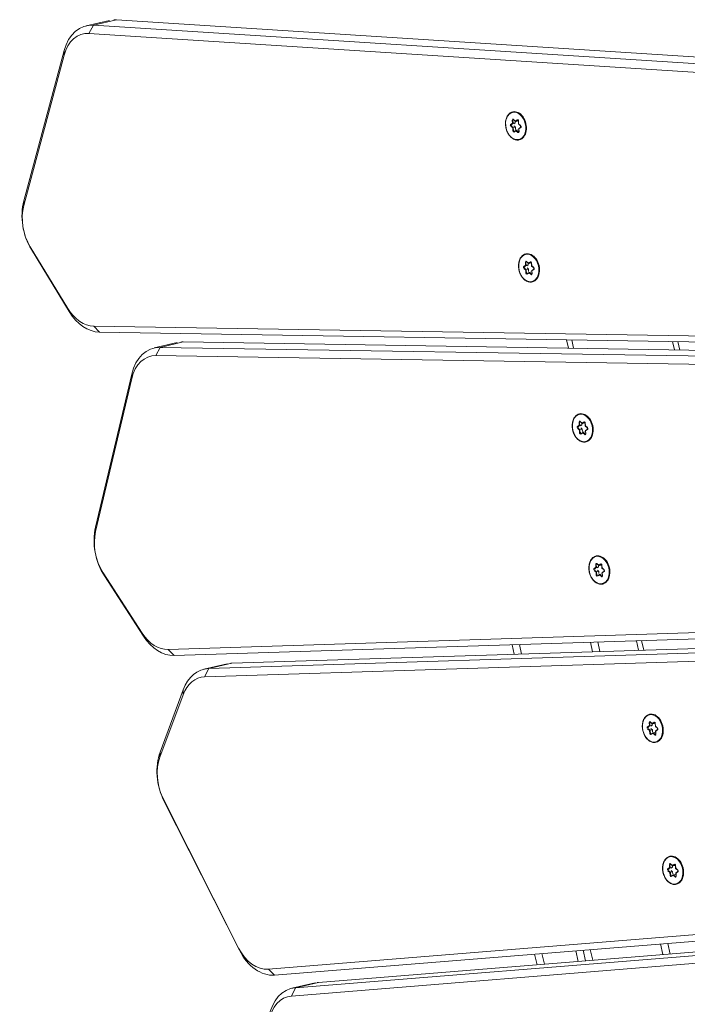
# Model space of a CAD drawing. Extents: x 5477758 to 5478338, y 5918274 to 5918502.
# Tile 86 of 121: x 5477950.969 to 5477951.247, y 5918462.784 to 5918463.194. Entities that reach past the tile are written whole.
import ezdxf

# ---------------------------------------------------------------- set-up
doc = ezdxf.new("R2010")
doc.units = 0
doc.layers.get('0').update_dxf_attribs({"color": 8, "linetype": 'CONTINUOUS', "lineweight": 13})
doc.layers.add('0_PROJEKTOWANE ZABAWKI', color=8, linetype='CONTINUOUS', lineweight=0)

# ---------------------------------------------------------------- blocks, each defined once
blk = doc.blocks.new('zw$CEC1')
for p, q in [((1068.209, -734.321), (1081.129, -669.314)), ((1081.129, -670.304), (1068.209, -735.311)), ((1068.506, -735.552), (1081.426, -670.545)), ((1081.981, -733.811), (1091.28, -671.254)), ((1041.003, -732.935), (1059.498, -671.408)), ((1054.708, -733.265), (1070.155, -671.318)), ((1067.349, -736.59), (1080.269, -671.583)), ((1069.347, -672.098), (1053.226, -736.747)), ((1053.521, -736.571), (1069.642, -671.923)), ((1079.972, -671.766), (1067.051, -736.772)), ((1059.498, -672.398), (1041.003, -733.925)), ((1070.155, -672.308), (1054.708, -734.255)), ((1091.28, -672.244), (1081.981, -734.801)), ((1082.28, -735.036), (1091.578, -672.478)), ((1041.297, -734.182), (1059.792, -672.654)), ((1055.003, -734.503), (1070.451, -672.557)), ((1090.27, -673.162), (1080.972, -735.719)), ((1081.27, -735.529), (1090.568, -672.972)), ((1059.297, -713.41), (1059.659, -713.41)), ((1059.712, -713.198), (1059.349, -713.198)), ((1048.836, -717.619), (1048.871, -717.705)), ((1048.85, -717.605), (1048.85, -717.602)), ((1048.888, -717.698), (1048.85, -717.605)), ((1048.887, -717.583), (1049.017, -717.606)), ((1048.888, -717.698), (1048.888, -717.605)), ((1049.013, -717.601), (1048.89, -717.579)), ((1049.101, -717.536), (1049.013, -717.601)), ((1049.017, -717.606), (1049.11, -717.538)), ((1049.163, -717.545), (1049.2, -717.637)), ((1049.212, -717.636), (1049.177, -717.55)), ((1049.203, -717.639), (1049.333, -717.662)), ((1049.335, -717.658), (1049.212, -717.636)), ((1049.272, -717.651), (1049.252, -717.666)), ((1049.252, -717.762), (1049.252, -717.666)), ((1058.643, -717.486), (1058.28, -717.486)), ((1061.991, -717.676), (1061.903, -717.741)), ((1061.907, -717.746), (1062, -717.678)), ((1062.053, -717.685), (1062.09, -717.777)), ((1071.555, -717.486), (1071.146, -717.486)), ((1074.847, -717.664), (1074.759, -717.728)), ((1074.763, -717.734), (1074.856, -717.665)), ((1074.909, -717.672), (1074.946, -717.764)), ((1074.958, -717.764), (1074.923, -717.677)), ((1048.871, -717.705), (1048.783, -717.77)), ((1048.791, -717.771), (1048.885, -717.703)), ((1048.804, -717.823), (1048.927, -717.844)), ((1048.808, -717.802), (1048.808, -717.798)), ((1048.939, -717.825), (1048.808, -717.802)), ((1048.939, -717.73), (1048.866, -717.717)), ((1048.927, -717.844), (1048.962, -717.931)), ((1048.939, -717.825), (1048.939, -717.73)), ((1048.966, -717.795), (1048.939, -717.73)), ((1048.977, -717.917), (1048.939, -717.825)), ((1048.977, -717.914), (1048.977, -717.917)), ((1049.121, -717.857), (1049.027, -717.926)), ((1049.027, -717.926), (1049.027, -717.923)), ((1049.038, -717.944), (1049.126, -717.88)), ((1049.121, -717.762), (1049.055, -717.811)), ((1049.215, -717.778), (1049.121, -717.762)), ((1049.121, -717.857), (1049.121, -717.762)), ((1049.253, -717.88), (1049.121, -717.857)), ((1049.126, -717.88), (1049.249, -717.901)), ((1049.346, -717.693), (1049.252, -717.762)), ((1049.252, -717.765), (1049.29, -717.857)), ((1049.253, -717.877), (1049.253, -717.88)), ((1049.269, -717.775), (1049.357, -717.711)), ((1049.304, -717.862), (1049.269, -717.775)), ((1049.346, -717.689), (1049.346, -717.693)), ((1058.227, -717.698), (1058.59, -717.698)), ((1061.76, -717.845), (1061.672, -717.91)), ((1061.681, -717.911), (1061.774, -717.843)), ((1061.694, -717.963), (1061.817, -717.985)), ((1061.697, -717.942), (1061.697, -717.938)), ((1061.829, -717.965), (1061.697, -717.942)), ((1061.725, -717.759), (1061.76, -717.845)), ((1061.74, -717.745), (1061.74, -717.742)), ((1061.777, -717.838), (1061.74, -717.745)), ((1061.829, -717.87), (1061.756, -717.857)), ((1061.777, -717.723), (1061.906, -717.746)), ((1061.777, -717.838), (1061.777, -717.745)), ((1061.903, -717.741), (1061.78, -717.719)), ((1061.817, -717.985), (1061.852, -718.071)), ((1061.829, -717.965), (1061.829, -717.87)), ((1061.856, -717.935), (1061.829, -717.87)), ((1061.866, -718.057), (1061.829, -717.965)), ((1061.866, -718.054), (1061.866, -718.057)), ((1062.011, -717.997), (1061.917, -718.066)), ((1061.917, -718.066), (1061.917, -718.063)), ((1061.928, -718.084), (1062.016, -718.02)), ((1062.011, -717.902), (1061.944, -717.951)), ((1062.104, -717.918), (1062.011, -717.902)), ((1062.011, -717.997), (1062.011, -717.902)), ((1062.143, -718.02), (1062.011, -717.997)), ((1062.016, -718.02), (1062.139, -718.041)), ((1062.102, -717.776), (1062.067, -717.69)), ((1062.093, -717.779), (1062.222, -717.802)), ((1062.225, -717.798), (1062.102, -717.776)), ((1062.162, -717.791), (1062.141, -717.806)), ((1062.141, -717.902), (1062.141, -717.806)), ((1062.236, -717.833), (1062.141, -717.902)), ((1062.142, -717.905), (1062.179, -717.997)), ((1062.143, -718.017), (1062.143, -718.02)), ((1062.158, -717.915), (1062.246, -717.851)), ((1062.193, -718.002), (1062.158, -717.915)), ((1062.236, -717.829), (1062.236, -717.833)), ((1071.103, -717.698), (1071.513, -717.698)), ((1074.616, -717.833), (1074.528, -717.897)), ((1074.537, -717.899), (1074.63, -717.831)), ((1074.55, -717.95), (1074.673, -717.972)), ((1074.553, -717.929), (1074.553, -717.926)), ((1074.685, -717.953), (1074.553, -717.929)), ((1074.581, -717.746), (1074.616, -717.833)), ((1074.596, -717.733), (1074.596, -717.729)), ((1074.633, -717.825), (1074.596, -717.733)), ((1074.685, -717.857), (1074.611, -717.844)), ((1074.633, -717.711), (1074.762, -717.734)), ((1074.633, -717.825), (1074.633, -717.733)), ((1074.759, -717.728), (1074.635, -717.707)), ((1074.673, -717.972), (1074.708, -718.058)), ((1074.685, -717.953), (1074.685, -717.857)), ((1074.711, -717.923), (1074.685, -717.857)), ((1074.722, -718.045), (1074.685, -717.953)), ((1074.722, -718.041), (1074.722, -718.045)), ((1074.867, -717.985), (1074.773, -718.054)), ((1074.773, -718.054), (1074.773, -718.05)), ((1074.783, -718.072), (1074.872, -718.007)), ((1074.867, -717.889), (1074.8, -717.938)), ((1074.96, -717.906), (1074.867, -717.889)), ((1074.867, -717.985), (1074.867, -717.889)), ((1074.999, -718.008), (1074.867, -717.985)), ((1074.872, -718.007), (1074.995, -718.029)), ((1074.949, -717.767), (1075.078, -717.789)), ((1075.081, -717.785), (1074.958, -717.764)), ((1075.018, -717.779), (1074.997, -717.794)), ((1074.997, -717.889), (1074.997, -717.794)), ((1075.091, -717.82), (1074.997, -717.889)), ((1074.998, -717.892), (1075.035, -717.984)), ((1074.999, -718.004), (1074.999, -718.008)), ((1075.014, -717.903), (1075.102, -717.838)), ((1075.049, -717.989), (1075.014, -717.903)), ((1075.091, -717.817), (1075.091, -717.82)), ((1054.726, -718.428), (1054.761, -718.515)), ((1054.74, -718.415), (1054.74, -718.411)), ((1054.777, -718.507), (1054.74, -718.415)), ((1054.777, -718.393), (1054.906, -718.416)), ((1054.777, -718.507), (1054.777, -718.414)), ((1054.903, -718.41), (1054.78, -718.389)), ((1054.991, -718.346), (1054.903, -718.41)), ((1054.907, -718.416), (1055, -718.347)), ((1055.053, -718.354), (1055.09, -718.446)), ((1055.102, -718.445), (1055.067, -718.359)), ((1055.093, -718.449), (1055.222, -718.471)), ((1055.225, -718.467), (1055.102, -718.445)), ((1055.162, -718.461), (1055.141, -718.476)), ((1055.141, -718.571), (1055.141, -718.476)), ((1055.236, -718.502), (1055.141, -718.571)), ((1055.236, -718.499), (1055.236, -718.502)), ((1067.607, -718.575), (1067.7, -718.507)), ((1067.652, -718.423), (1067.687, -718.509)), ((1067.666, -718.409), (1067.666, -718.406)), ((1067.703, -718.501), (1067.666, -718.409)), ((1067.703, -718.387), (1067.832, -718.41)), ((1067.703, -718.501), (1067.703, -718.409)), ((1067.829, -718.405), (1067.706, -718.383)), ((1067.917, -718.34), (1067.829, -718.405)), ((1067.833, -718.41), (1067.926, -718.342)), ((1067.979, -718.348), (1068.016, -718.44)), ((1068.028, -718.44), (1067.993, -718.353)), ((1068.019, -718.443), (1068.149, -718.466)), ((1068.151, -718.461), (1068.028, -718.44)), ((1068.088, -718.455), (1068.068, -718.47)), ((1068.068, -718.565), (1068.068, -718.47)), ((1068.162, -718.496), (1068.068, -718.565)), ((1068.162, -718.493), (1068.162, -718.496)), ((1080.572, -718.35), (1080.483, -718.414)), ((1080.492, -718.416), (1080.585, -718.348)), ((1080.505, -718.467), (1080.628, -718.489)), ((1080.508, -718.446), (1080.508, -718.443)), ((1080.64, -718.47), (1080.508, -718.446)), ((1080.537, -718.263), (1080.572, -718.35)), ((1080.551, -718.25), (1080.551, -718.246)), ((1080.588, -718.342), (1080.551, -718.25)), ((1080.64, -718.374), (1080.567, -718.361)), ((1080.588, -718.228), (1080.717, -718.251)), ((1080.588, -718.342), (1080.588, -718.25)), ((1080.714, -718.246), (1080.591, -718.224)), ((1080.628, -718.489), (1080.663, -718.575)), ((1080.64, -718.47), (1080.64, -718.374)), ((1080.667, -718.44), (1080.64, -718.374)), ((1080.677, -718.562), (1080.64, -718.47)), ((1080.802, -718.181), (1080.714, -718.246)), ((1080.718, -718.251), (1080.811, -718.182)), ((1080.822, -718.502), (1080.728, -718.571)), ((1080.822, -718.406), (1080.755, -718.455)), ((1080.915, -718.423), (1080.822, -718.406)), ((1080.822, -718.502), (1080.822, -718.406)), ((1080.954, -718.525), (1080.822, -718.502)), ((1080.864, -718.189), (1080.901, -718.281)), ((1080.913, -718.281), (1080.878, -718.194)), ((1080.904, -718.284), (1081.033, -718.307)), ((1081.036, -718.302), (1080.913, -718.281)), ((1080.973, -718.296), (1080.953, -718.311)), ((1080.953, -718.406), (1080.953, -718.311)), ((1081.047, -718.337), (1080.953, -718.406)), ((1080.953, -718.409), (1080.99, -718.501)), ((1080.969, -718.42), (1081.058, -718.355)), ((1081.004, -718.506), (1080.969, -718.42)), ((1081.047, -718.334), (1081.047, -718.337)), ((1054.761, -718.515), (1054.672, -718.579)), ((1054.681, -718.581), (1054.774, -718.513)), ((1054.694, -718.632), (1054.817, -718.654)), ((1054.697, -718.611), (1054.697, -718.608)), ((1054.829, -718.635), (1054.697, -718.611)), ((1054.829, -718.539), (1054.756, -718.526)), ((1054.817, -718.654), (1054.852, -718.74)), ((1054.829, -718.635), (1054.829, -718.539)), ((1054.856, -718.604), (1054.829, -718.539)), ((1054.866, -718.727), (1054.829, -718.635)), ((1054.866, -718.723), (1054.866, -718.727)), ((1055.011, -718.667), (1054.917, -718.736)), ((1054.917, -718.736), (1054.917, -718.732)), ((1054.928, -718.754), (1055.016, -718.689)), ((1055.011, -718.571), (1054.944, -718.62)), ((1055.104, -718.588), (1055.011, -718.571)), ((1055.011, -718.667), (1055.011, -718.571)), ((1055.143, -718.69), (1055.011, -718.667)), ((1055.016, -718.689), (1055.139, -718.711)), ((1055.142, -718.574), (1055.179, -718.666)), ((1055.143, -718.686), (1055.143, -718.69)), ((1055.158, -718.585), (1055.247, -718.52)), ((1055.193, -718.671), (1055.158, -718.585)), ((1067.687, -718.509), (1067.598, -718.574)), ((1067.62, -718.626), (1067.743, -718.648)), ((1067.623, -718.606), (1067.623, -718.602)), ((1067.755, -718.629), (1067.623, -718.606)), ((1067.755, -718.533), (1067.682, -718.52)), ((1067.743, -718.648), (1067.778, -718.735)), ((1067.755, -718.629), (1067.755, -718.533)), ((1067.782, -718.599), (1067.755, -718.533)), ((1067.793, -718.721), (1067.755, -718.629)), ((1067.793, -718.717), (1067.793, -718.721)), ((1067.937, -718.661), (1067.843, -718.73)), ((1067.843, -718.73), (1067.843, -718.726)), ((1067.854, -718.748), (1067.942, -718.683)), ((1067.937, -718.565), (1067.87, -718.614)), ((1068.03, -718.582), (1067.937, -718.565)), ((1067.937, -718.661), (1067.937, -718.565)), ((1068.069, -718.684), (1067.937, -718.661)), ((1067.942, -718.683), (1068.065, -718.705)), ((1068.068, -718.568), (1068.105, -718.66)), ((1068.069, -718.681), (1068.069, -718.684)), ((1068.084, -718.579), (1068.173, -718.514)), ((1068.119, -718.665), (1068.084, -718.579)), ((1080.677, -718.558), (1080.677, -718.562)), ((1080.728, -718.571), (1080.728, -718.567)), ((1080.739, -718.589), (1080.827, -718.524)), ((1080.827, -718.524), (1080.95, -718.546)), ((1080.954, -718.521), (1080.954, -718.525)), ((1071.199, -719.278), (1070.789, -719.278)), ((1084.142, -719.278), (1083.686, -719.278)), ((1070.73, -719.578), (1071.139, -719.578)), ((1083.641, -719.578), (1084.097, -719.578)), ((1070.563, -722.478), (1070.153, -722.478)), ((1083.666, -722.478), (1083.21, -722.478)), ((1070.094, -722.778), (1070.503, -722.778)), ((1083.165, -722.778), (1083.621, -722.778)), ((1083.121, -723.078), (1083.577, -723.078)), ((1083.369, -724.478), (1082.913, -724.478)), ((1082.868, -724.778), (1083.324, -724.778)), ((1040.96, -734.219), (1040.96, -733.229)), ((1041.003, -733.925), (1041.003, -732.935)), ((1054.708, -734.255), (1054.708, -733.265)), ((1054.678, -734.5), (1054.678, -733.51)), ((1041.297, -734.182), (1041.003, -733.925)), ((1081.971, -734.949), (1081.971, -733.959)), ((1081.981, -734.801), (1081.981, -733.811)), ((1055.003, -734.503), (1054.708, -734.255)), ((1068.209, -735.311), (1068.209, -734.321)), ((1068.189, -734.517), (1068.189, -735.507)), ((1082.28, -735.036), (1081.981, -734.801)), ((1068.506, -735.552), (1068.209, -735.311)), ((1041.937, -735.392), (1041.756, -735.349)), ((1041.756, -735.349), (1047.482, -738.4)), ((1047.663, -738.443), (1041.937, -735.392)), ((1055.702, -735.697), (1055.53, -735.659)), ((1055.53, -735.659), (1061.404, -738.567)), ((1061.576, -738.605), (1055.702, -735.697)), ((1080.972, -735.719), (1081.27, -735.529)), ((1069.03, -736.599), (1068.825, -736.542)), ((1068.825, -736.542), (1071.138, -738.066)), ((1053.226, -736.747), (1053.521, -736.571)), ((1067.051, -736.772), (1067.349, -736.59)), ((1071.342, -738.123), (1069.03, -736.599)), ((1079.834, -736.73), (1073.055, -738.381)), ((1073.153, -738.369), (1079.932, -736.719)), ((1079.834, -736.73), (1079.932, -736.719)), ((1052.27, -737.627), (1049.404, -738.572)), ((1049.531, -738.552), (1052.397, -737.607)), ((1052.27, -737.627), (1052.397, -737.607)), ((1066.14, -737.676), (1063.323, -738.691)), ((1063.459, -738.668), (1066.276, -737.653)), ((1066.14, -737.676), (1066.276, -737.653)), ((1071.342, -738.123), (1071.138, -738.066)), ((1047.663, -738.443), (1047.482, -738.4)), ((1049.404, -738.572), (1049.531, -738.552)), ((1061.576, -738.605), (1061.404, -738.567)), ((1073.055, -738.381), (1073.153, -738.369)), ((1063.323, -738.691), (1063.459, -738.668))]:
    blk.add_line(p, q)
for centre, major_axis, ratio, start_param, end_param in [((1049.07, -717.726), (0.6, 0), 0.707107, 0, 3.141593), ((1048.879, -717.61), (-0.045, 0), 0.707107, 4.467995, 6.56239), ((1048.836, -717.608), (0.0139, 0.0056), 0.679724, 4.443473, 6.01427), ((1048.879, -717.599), (-0.03, 0), 0.707107, 0, 0.279204), ((1049.07, -717.726), (0.25, 0), 0.707107, 2.244927, 2.557585), ((1048.89, -717.569), (-0.0026, -0.0148), 0.171098, 0, 0.800479), ((1049.013, -717.59), (-0.0037, 0.0158), 0.19164, 2.259533, 3.223174), ((1049.07, -717.726), (0.25, 0), 0.707107, 1.152569, 1.475438), ((1049.134, -717.558), (0.045, 0), 0.707107, 0.279204, 2.3736), ((1049.101, -717.526), (0.0089, -0.0121), 0.508626, 5.319544, 6.283185), ((1049.177, -717.539), (-0.0139, -0.0056), 0.679724, 0, 1.301881), ((1049.212, -717.625), (0.0104, 0.0129), 0.462667, 2.890892, 4.192773), ((1049.07, -717.726), (0.25, 0), 0.707107, 0.095219, 0.407877), ((1049.335, -717.647), (-0.0026, -0.0148), 0.171098, 0, 0.800479), ((1049.324, -717.689), (0.045, 0), 0.707107, 5.515192, 7.609587), ((1049.324, -717.678), (0.03, 0), 0.707107, 5.515192, 6.283185), ((1061.959, -717.866), (0.6, 0), 0.707107, 0, 3.141593), ((1062.023, -717.698), (0.045, 0), 0.707107, 0.279204, 2.3736), ((1061.991, -717.666), (0.0089, -0.0121), 0.508626, 5.319544, 6.283185), ((1062.067, -717.679), (-0.0139, -0.0056), 0.679724, 0, 1.301881), ((1074.815, -717.854), (0.6, 0), 0.707107, 0, 3.141593), ((1074.815, -717.854), (0.25, 0), 0.707107, 1.152569, 1.475438), ((1074.879, -717.686), (0.045, 0), 0.707107, 0.279204, 2.3736), ((1074.847, -717.653), (0.0089, -0.0121), 0.508626, 5.319544, 6.283185), ((1074.923, -717.667), (-0.0139, -0.0056), 0.679724, 0, 1.301881), ((1048.815, -717.792), (-0.045, 0), 0.707107, 5.515192, 7.609587), ((1048.783, -717.759), (0.0089, -0.0121), 0.508626, 5.319544, 6.283185), ((1048.815, -717.781), (-0.03, 0), 0.707107, 0, 1.326402), ((1048.804, -717.812), (-0.0026, -0.0148), 0.171098, 0.800479, 2.371275), ((1049.07, -717.726), (-0.25, 0), 0.707107, 0.130169, 0.46319), ((1048.871, -717.695), (0.0166, -0.0047), 0.601017, 4.881509, 6.452305), ((1048.927, -717.834), (0.0104, 0.0129), 0.462667, 4.192773, 5.763569), ((1048.962, -717.92), (0.0139, 0.0056), 0.679724, 4.443473, 6.01427), ((1049.006, -717.922), (-0.045, 0), 0.707107, 0.279204, 2.3736), ((1049.07, -717.726), (-0.25, 0), 0.707107, 1.142416, 1.510388), ((1049.006, -717.911), (-0.03, 0), 0.707107, 0.279204, 2.3736), ((1049.038, -717.934), (0.0089, -0.0121), 0.508626, 3.748748, 5.319544), ((1049.126, -717.869), (-0.0037, 0.0158), 0.19164, 0.688736, 2.259533), ((1049.07, -717.726), (-0.25, 0), 0.707107, 2.189614, 2.547433), ((1049.26, -717.87), (0.045, 0), 0.707107, 4.467995, 6.56239), ((1049.249, -717.891), (-0.0026, -0.0148), 0.171098, 0.800479, 2.371275), ((1049.269, -717.765), (-0.0166, 0.0047), 0.601017, 0.16912, 1.739916), ((1049.26, -717.86), (0.03, 0), 0.707107, 4.467995, 6.283185), ((1049.304, -717.851), (-0.0139, -0.0056), 0.679724, 0, 1.301881), ((1049.357, -717.7), (0.0089, -0.0121), 0.508626, 3.748748, 5.319544), ((1061.705, -717.932), (-0.045, 0), 0.707107, 5.515192, 7.609587), ((1061.672, -717.899), (0.0089, -0.0121), 0.508626, 5.319544, 6.283185), ((1061.705, -717.921), (-0.03, 0), 0.707107, 0, 1.326402), ((1061.694, -717.952), (-0.0026, -0.0148), 0.171098, 0.800479, 2.371275), ((1061.959, -717.866), (-0.25, 0), 0.707107, 0.130169, 0.46319), ((1061.769, -717.75), (-0.045, 0), 0.707107, 4.467995, 6.56239), ((1061.725, -717.748), (0.0139, 0.0056), 0.679724, 4.443473, 6.01427), ((1061.769, -717.739), (-0.03, 0), 0.707107, 0, 0.279204), ((1061.959, -717.866), (0.25, 0), 0.707107, 2.244927, 2.557585), ((1061.76, -717.835), (0.0166, -0.0047), 0.601017, 4.881509, 6.452305), ((1061.78, -717.709), (-0.0026, -0.0148), 0.171098, 0, 0.800479), ((1061.817, -717.974), (0.0104, 0.0129), 0.462667, 4.192773, 5.763569), ((1061.852, -718.06), (0.0139, 0.0056), 0.679724, 4.443473, 6.01427), ((1061.895, -718.062), (-0.045, 0), 0.707107, 0.279204, 2.3736), ((1061.959, -717.866), (-0.25, 0), 0.707107, 1.142416, 1.510388), ((1061.895, -718.051), (-0.03, 0), 0.707107, 0.279204, 2.3736), ((1061.903, -717.73), (-0.0037, 0.0158), 0.19164, 2.259533, 3.223174), ((1061.928, -718.074), (0.0089, -0.0121), 0.508626, 3.748748, 5.319544), ((1061.959, -717.866), (0.25, 0), 0.707107, 1.152569, 1.475438), ((1062.016, -718.009), (-0.0037, 0.0158), 0.19164, 0.688736, 2.259533), ((1062.102, -717.765), (0.0104, 0.0129), 0.462667, 2.890892, 4.192773), ((1061.959, -717.866), (-0.25, 0), 0.707107, 2.189614, 2.547433), ((1062.15, -718.01), (0.045, 0), 0.707107, 4.467995, 6.56239), ((1062.139, -718.031), (-0.0026, -0.0148), 0.171098, 0.800479, 2.371275), ((1062.158, -717.905), (-0.0166, 0.0047), 0.601017, 0.16912, 1.739916), ((1062.15, -718), (0.03, 0), 0.707107, 4.467995, 6.283185), ((1062.193, -717.991), (-0.0139, -0.0056), 0.679724, 0, 1.301881), ((1061.959, -717.866), (0.25, 0), 0.707107, 0.095219, 0.407877), ((1062.225, -717.787), (-0.0026, -0.0148), 0.171098, 0, 0.800479), ((1062.214, -717.829), (0.045, 0), 0.707107, 5.515192, 7.609587), ((1062.214, -717.818), (0.03, 0), 0.707107, 5.515192, 6.283185), ((1062.246, -717.84), (0.0089, -0.0121), 0.508626, 3.748748, 5.319544), ((1074.56, -717.919), (-0.045, 0), 0.707107, 5.515192, 7.609587), ((1074.528, -717.887), (0.0089, -0.0121), 0.508626, 5.319544, 6.283185), ((1074.56, -717.909), (-0.03, 0), 0.707107, 0, 1.326402), ((1074.55, -717.94), (-0.0026, -0.0148), 0.171098, 0.800479, 2.371275), ((1074.815, -717.854), (-0.25, 0), 0.707107, 0.130169, 0.46319), ((1074.625, -717.738), (-0.045, 0), 0.707107, 4.467995, 6.56239), ((1074.581, -717.736), (0.0139, 0.0056), 0.679724, 4.443473, 6.01427), ((1074.625, -717.727), (-0.03, 0), 0.707107, 0, 0.279204), ((1074.815, -717.854), (0.25, 0), 0.707107, 2.244927, 2.557585), ((1074.616, -717.822), (0.0166, -0.0047), 0.601017, 4.881509, 6.452305), ((1074.635, -717.696), (-0.0026, -0.0148), 0.171098, 0, 0.800479), ((1074.673, -717.961), (0.0104, 0.0129), 0.462667, 4.192773, 5.763569), ((1074.708, -718.048), (0.0139, 0.0056), 0.679724, 4.443473, 6.01427), ((1074.751, -718.05), (-0.045, 0), 0.707107, 0.279204, 2.3736), ((1074.815, -717.854), (-0.25, 0), 0.707107, 1.142416, 1.510388), ((1074.751, -718.039), (-0.03, 0), 0.707107, 0.279204, 2.3736), ((1074.759, -717.718), (-0.0037, 0.0158), 0.19164, 2.259533, 3.223174), ((1074.783, -718.061), (0.0089, -0.0121), 0.508626, 3.748748, 5.319544), ((1074.872, -717.997), (-0.0037, 0.0158), 0.19164, 0.688736, 2.259533), ((1074.958, -717.753), (0.0104, 0.0129), 0.462667, 2.890892, 4.192773), ((1074.815, -717.854), (-0.25, 0), 0.707107, 2.189614, 2.547433), ((1075.006, -717.998), (0.045, 0), 0.707107, 4.467995, 6.56239), ((1074.995, -718.018), (-0.0026, -0.0148), 0.171098, 0.800479, 2.371275), ((1075.014, -717.892), (-0.0166, 0.0047), 0.601017, 0.16912, 1.739916), ((1075.006, -717.987), (0.03, 0), 0.707107, 4.467995, 6.283185), ((1075.049, -717.979), (-0.0139, -0.0056), 0.679724, 0, 1.301881), ((1074.815, -717.854), (0.25, 0), 0.707107, 0.095219, 0.407877), ((1075.081, -717.775), (-0.0026, -0.0148), 0.171098, 0, 0.800479), ((1075.07, -717.816), (0.045, 0), 0.707107, 5.515192, 7.609587), ((1075.07, -717.806), (0.03, 0), 0.707107, 5.515192, 6.283185), ((1075.102, -717.828), (0.0089, -0.0121), 0.508626, 3.748748, 5.319544), ((1080.77, -718.371), (0.6, 0), 0.707107, 0, 3.141593), ((1054.959, -718.536), (0.6, 0), 0.707107, 0, 3.141593), ((1054.769, -718.42), (-0.045, 0), 0.707107, 4.467995, 6.56239), ((1054.726, -718.418), (0.0139, 0.0056), 0.679724, 4.443473, 6.01427), ((1054.769, -718.409), (-0.03, 0), 0.707107, 0, 0.279204), ((1054.959, -718.536), (0.25, 0), 0.707107, 2.244927, 2.557585), ((1054.761, -718.504), (0.0166, -0.0047), 0.601017, 4.881509, 6.452305), ((1054.78, -718.378), (-0.0026, -0.0148), 0.171098, 0, 0.800479), ((1054.903, -718.4), (-0.0037, 0.0158), 0.19164, 2.259533, 3.223174), ((1054.959, -718.536), (0.25, 0), 0.707107, 1.152569, 1.475438), ((1055.024, -718.368), (0.045, 0), 0.707107, 0.279204, 2.3736), ((1054.991, -718.335), (0.0089, -0.0121), 0.508626, 5.319544, 6.283185), ((1055.067, -718.349), (-0.0139, -0.0056), 0.679724, 0, 1.301881), ((1055.102, -718.435), (0.0104, 0.0129), 0.462667, 2.890892, 4.192773), ((1054.959, -718.536), (0.25, 0), 0.707107, 0.095219, 0.407877), ((1055.225, -718.457), (-0.0026, -0.0148), 0.171098, 0, 0.800479), ((1055.214, -718.498), (0.045, 0), 0.707107, 5.515192, 7.609587), ((1055.214, -718.487), (0.03, 0), 0.707107, 5.515192, 6.283185), ((1055.247, -718.51), (0.0089, -0.0121), 0.508626, 3.748748, 5.319544), ((1067.885, -718.53), (0.6, 0), 0.707107, 0, 3.141593), ((1067.695, -718.414), (-0.045, 0), 0.707107, 4.467995, 6.56239), ((1067.652, -718.412), (0.0139, 0.0056), 0.679724, 4.443473, 6.01427), ((1067.695, -718.403), (-0.03, 0), 0.707107, 0, 0.279204), ((1067.885, -718.53), (0.25, 0), 0.707107, 2.244927, 2.557585), ((1067.687, -718.498), (0.0166, -0.0047), 0.601017, 4.881509, 6.452305), ((1067.706, -718.372), (-0.0026, -0.0148), 0.171098, 0, 0.800479), ((1067.829, -718.394), (-0.0037, 0.0158), 0.19164, 2.259533, 3.223174), ((1067.885, -718.53), (0.25, 0), 0.707107, 1.152569, 1.475438), ((1067.95, -718.362), (0.045, 0), 0.707107, 0.279204, 2.3736), ((1067.917, -718.329), (0.0089, -0.0121), 0.508626, 5.319544, 6.283185), ((1067.993, -718.343), (-0.0139, -0.0056), 0.679724, 0, 1.301881), ((1068.028, -718.429), (0.0104, 0.0129), 0.462667, 2.890892, 4.192773), ((1067.885, -718.53), (0.25, 0), 0.707107, 0.095219, 0.407877), ((1068.151, -718.451), (-0.0026, -0.0148), 0.171098, 0, 0.800479), ((1068.14, -718.492), (0.045, 0), 0.707107, 5.515192, 7.609587), ((1068.14, -718.482), (0.03, 0), 0.707107, 5.515192, 6.283185), ((1068.173, -718.504), (0.0089, -0.0121), 0.508626, 3.748748, 5.319544), ((1080.516, -718.437), (-0.045, 0), 0.707107, 5.515192, 7.609587), ((1080.483, -718.404), (0.0089, -0.0121), 0.508626, 5.319544, 6.283185), ((1080.516, -718.426), (-0.03, 0), 0.707107, 0, 1.326402), ((1080.505, -718.457), (-0.0026, -0.0148), 0.171098, 0.800479, 2.371275), ((1080.77, -718.371), (-0.25, 0), 0.707107, 0.130169, 0.46319), ((1080.58, -718.255), (-0.045, 0), 0.707107, 4.467995, 6.56239), ((1080.537, -718.253), (0.0139, 0.0056), 0.679724, 4.443473, 6.01427), ((1080.58, -718.244), (-0.03, 0), 0.707107, 0, 0.279204), ((1080.77, -718.371), (0.25, 0), 0.707107, 2.244927, 2.557585), ((1080.572, -718.339), (0.0166, -0.0047), 0.601017, 4.881509, 6.452305), ((1080.591, -718.213), (-0.0026, -0.0148), 0.171098, 0, 0.800479), ((1080.628, -718.479), (0.0104, 0.0129), 0.462667, 4.192773, 5.763569), ((1080.714, -718.235), (-0.0037, 0.0158), 0.19164, 2.259533, 3.223174), ((1080.77, -718.371), (0.25, 0), 0.707107, 1.152569, 1.475438), ((1080.835, -718.203), (0.045, 0), 0.707107, 0.279204, 2.3736), ((1080.802, -718.17), (0.0089, -0.0121), 0.508626, 5.319544, 6.283185), ((1080.827, -718.514), (-0.0037, 0.0158), 0.19164, 0.688736, 2.259533), ((1080.878, -718.184), (-0.0139, -0.0056), 0.679724, 0, 1.301881), ((1080.913, -718.27), (0.0104, 0.0129), 0.462667, 2.890892, 4.192773), ((1080.77, -718.371), (-0.25, 0), 0.707107, 2.189614, 2.547433), ((1080.961, -718.515), (0.045, 0), 0.707107, 4.467995, 6.56239), ((1080.969, -718.409), (-0.0166, 0.0047), 0.601017, 0.16912, 1.739916), ((1080.961, -718.504), (0.03, 0), 0.707107, 4.467995, 6.283185), ((1081.004, -718.496), (-0.0139, -0.0056), 0.679724, 0, 1.301881), ((1080.77, -718.371), (0.25, 0), 0.707107, 0.095219, 0.407877), ((1081.036, -718.292), (-0.0026, -0.0148), 0.171098, 0, 0.800479), ((1081.025, -718.333), (0.045, 0), 0.707107, 5.515192, 7.609587), ((1081.025, -718.323), (0.03, 0), 0.707107, 5.515192, 6.283185), ((1081.058, -718.345), (0.0089, -0.0121), 0.508626, 3.748748, 5.319544), ((1054.705, -718.601), (-0.045, 0), 0.707107, 5.515192, 7.609587), ((1054.672, -718.569), (0.0089, -0.0121), 0.508626, 5.319544, 6.283185), ((1054.705, -718.591), (-0.03, 0), 0.707107, 0, 1.326402), ((1054.694, -718.622), (-0.0026, -0.0148), 0.171098, 0.800479, 2.371275), ((1054.959, -718.536), (-0.25, 0), 0.707107, 0.130169, 0.46319), ((1054.817, -718.643), (0.0104, 0.0129), 0.462667, 4.192773, 5.763569), ((1054.852, -718.73), (0.0139, 0.0056), 0.679724, 4.443473, 6.01427), ((1054.895, -718.732), (-0.045, 0), 0.707107, 0.279204, 2.3736), ((1054.959, -718.536), (-0.25, 0), 0.707107, 1.142416, 1.510388), ((1054.895, -718.721), (-0.03, 0), 0.707107, 0.279204, 2.3736), ((1054.928, -718.743), (0.0089, -0.0121), 0.508626, 3.748748, 5.319544), ((1055.016, -718.678), (-0.0037, 0.0158), 0.19164, 0.688736, 2.259533), ((1054.959, -718.536), (-0.25, 0), 0.707107, 2.189614, 2.547433), ((1055.15, -718.68), (0.045, 0), 0.707107, 4.467995, 6.56239), ((1055.139, -718.7), (-0.0026, -0.0148), 0.171098, 0.800479, 2.371275), ((1055.158, -718.574), (-0.0166, 0.0047), 0.601017, 0.16912, 1.739916), ((1055.15, -718.669), (0.03, 0), 0.707107, 4.467995, 6.283185), ((1055.193, -718.661), (-0.0139, -0.0056), 0.679724, 0, 1.301881), ((1067.631, -718.596), (-0.045, 0), 0.707107, 5.515192, 7.609587), ((1067.598, -718.563), (0.0089, -0.0121), 0.508626, 5.319544, 6.283185), ((1067.631, -718.585), (-0.03, 0), 0.707107, 0, 1.326402), ((1067.62, -718.616), (-0.0026, -0.0148), 0.171098, 0.800479, 2.371275), ((1067.885, -718.53), (-0.25, 0), 0.707107, 0.130169, 0.46319), ((1067.743, -718.638), (0.0104, 0.0129), 0.462667, 4.192773, 5.763569), ((1067.778, -718.724), (0.0139, 0.0056), 0.679724, 4.443473, 6.01427), ((1067.821, -718.726), (-0.045, 0), 0.707107, 0.279204, 2.3736), ((1067.885, -718.53), (-0.25, 0), 0.707107, 1.142416, 1.510388), ((1067.821, -718.715), (-0.03, 0), 0.707107, 0.279204, 2.3736), ((1067.854, -718.737), (0.0089, -0.0121), 0.508626, 3.748748, 5.319544), ((1067.942, -718.673), (-0.0037, 0.0158), 0.19164, 0.688736, 2.259533), ((1067.885, -718.53), (-0.25, 0), 0.707107, 2.189614, 2.547433), ((1068.076, -718.674), (0.045, 0), 0.707107, 4.467995, 6.56239), ((1068.065, -718.694), (-0.0026, -0.0148), 0.171098, 0.800479, 2.371275), ((1068.084, -718.568), (-0.0166, 0.0047), 0.601017, 0.16912, 1.739916), ((1068.076, -718.664), (0.03, 0), 0.707107, 4.467995, 6.283185), ((1068.119, -718.655), (-0.0139, -0.0056), 0.679724, 0, 1.301881), ((1080.663, -718.565), (0.0139, 0.0056), 0.679724, 4.443473, 6.01427), ((1080.706, -718.567), (-0.045, 0), 0.707107, 0.279204, 2.3736), ((1080.77, -718.371), (-0.25, 0), 0.707107, 1.142416, 1.510388), ((1080.706, -718.556), (-0.03, 0), 0.707107, 0.279204, 2.3736), ((1080.739, -718.578), (0.0089, -0.0121), 0.508626, 3.748748, 5.319544), ((1080.95, -718.535), (-0.0026, -0.0148), 0.171098, 0.800479, 2.371275), ((1042.96, -733.229), (-2, 0), 0.707107, 6.073746, 6.283185), ((1056.678, -733.51), (-2, 0), 0.707107, 6.108652, 6.283185), ((1042.96, -734.219), (-2, 0), 0.707107, 6.073746, 7.20821), ((1083.971, -733.959), (-2, 0), 0.707107, 6.178466, 6.283185), ((1042.96, -734.432), (-1.7, 0), 0.707107, 6.073746, 7.20821), ((1056.678, -734.5), (-2, 0), 0.707107, 6.108652, 7.243116), ((1056.678, -734.712), (-1.7, 0), 0.707107, 6.108652, 7.243116), ((1070.189, -734.517), (-2, 0), 0.707107, 6.143559, 6.283185), ((1083.971, -734.949), (-2, 0), 0.707107, 6.178466, 7.31293), ((1070.189, -735.507), (-2, 0), 0.707107, 6.143559, 7.10349), ((1083.971, -735.161), (-1.7, 0), 0.707107, 6.178466, 7.31293), ((1070.189, -735.719), (-1.7, 0), 0.707107, 6.143559, 7.10349), ((1079.281, -735.594), (1.7, 0), 0.707107, 5.044002, 6.178466), ((1079.281, -735.382), (2, 0), 0.707107, 5.044002, 6.178466), ((1051.551, -736.538), (1.7, 0), 0.707107, 5.148721, 6.108652), ((1051.551, -736.326), (2, 0), 0.707107, 5.148721, 6.108652), ((1065.368, -736.605), (1.7, 0), 0.707107, 5.183628, 6.143559), ((1065.368, -736.393), (2, 0), 0.707107, 5.183628, 6.143559), ((1072.502, -737.032), (2, 0), 0.707107, 3.961897, 5.044002), ((1072.502, -737.244), (-1.7, 0), 0.707107, 0.820305, 1.902409), ((1048.686, -737.271), (2, 0), 0.707107, 4.066617, 5.148721), ((1048.686, -737.483), (-1.7, 0), 0.707107, 0.925025, 2.007129), ((1062.551, -737.408), (2, 0), 0.707107, 4.101524, 5.183628), ((1062.551, -737.62), (-1.7, 0), 0.707107, 0.959931, 2.042035)]:
    blk.add_ellipse(centre, major_axis=major_axis, ratio=ratio, start_param=start_param, end_param=end_param)
for centre in [(1049.07, -717.74), (1061.959, -717.88), (1074.815, -717.868), (1080.77, -718.385), (1054.959, -718.55), (1067.885, -718.544)]:
    blk.add_ellipse(centre, major_axis=(-0.58, 0), ratio=0.707107)
for points, knots in [([(1048.887, -717.583), (1048.884, -717.583), (1048.881, -717.583), (1048.875, -717.583), (1048.872, -717.583), (1048.866, -717.584), (1048.863, -717.585), (1048.858, -717.587), (1048.856, -717.589), (1048.853, -717.591), (1048.852, -717.593), (1048.85, -717.596), (1048.849, -717.597), (1048.849, -717.598), (1048.849, -717.599), (1048.849, -717.599)], [1.570796, 1.570796, 1.570796, 1.570796, 1.844329, 1.844329, 2.119118, 2.119118, 2.392017, 2.392017, 2.661992, 2.661992, 2.936562, 2.936562, 3.253095, 3.253095, 3.385987, 3.385987, 3.385987, 3.385987]), ([(1049.163, -717.545), (1049.162, -717.543), (1049.161, -717.541), (1049.157, -717.538), (1049.155, -717.536), (1049.151, -717.534), (1049.148, -717.533), (1049.142, -717.532), (1049.139, -717.531), (1049.133, -717.531), (1049.13, -717.531), (1049.124, -717.532), (1049.121, -717.533), (1049.116, -717.535), (1049.113, -717.536), (1049.111, -717.537), (1049.111, -717.538), (1049.11, -717.538)], [0.523599, 0.523599, 0.523599, 0.523599, 0.927172, 0.927172, 1.204378, 1.204378, 1.47422, 1.47422, 1.746688, 1.746688, 2.021391, 2.021391, 2.295276, 2.295276, 2.566083, 2.566083, 2.617994, 2.617994, 2.617994, 2.617994]), ([(1049.354, -717.678), (1049.354, -717.677), (1049.354, -717.676), (1049.353, -717.674), (1049.353, -717.673), (1049.351, -717.67), (1049.349, -717.669), (1049.346, -717.666), (1049.343, -717.665), (1049.338, -717.663), (1049.336, -717.662), (1049.333, -717.662)], [0.244394, 0.244394, 0.244394, 0.244394, 0.509675, 0.509675, 0.774955, 0.774955, 1.040236, 1.040236, 1.305516, 1.305516, 1.570796, 1.570796, 1.570796, 1.570796]), ([(1062.053, -717.685), (1062.052, -717.683), (1062.051, -717.681), (1062.047, -717.678), (1062.045, -717.676), (1062.04, -717.674), (1062.038, -717.673), (1062.032, -717.672), (1062.029, -717.671), (1062.023, -717.671), (1062.02, -717.671), (1062.013, -717.672), (1062.01, -717.673), (1062.005, -717.675), (1062.003, -717.676), (1062.001, -717.677), (1062, -717.678), (1062, -717.678)], [0.523599, 0.523599, 0.523599, 0.523599, 0.927172, 0.927172, 1.204378, 1.204378, 1.47422, 1.47422, 1.746688, 1.746688, 2.021391, 2.021391, 2.295276, 2.295276, 2.566083, 2.566083, 2.617994, 2.617994, 2.617994, 2.617994]), ([(1074.909, -717.672), (1074.908, -717.671), (1074.907, -717.669), (1074.903, -717.665), (1074.901, -717.664), (1074.896, -717.662), (1074.894, -717.661), (1074.888, -717.659), (1074.885, -717.659), (1074.879, -717.658), (1074.875, -717.659), (1074.869, -717.66), (1074.866, -717.66), (1074.861, -717.662), (1074.859, -717.663), (1074.856, -717.665), (1074.856, -717.665), (1074.856, -717.665)], [0.523599, 0.523599, 0.523599, 0.523599, 0.927172, 0.927172, 1.204378, 1.204378, 1.47422, 1.47422, 1.746688, 1.746688, 2.021391, 2.021391, 2.295276, 2.295276, 2.566083, 2.566083, 2.617994, 2.617994, 2.617994, 2.617994]), ([(1049.67, -717.726), (1049.67, -717.771), (1049.66, -717.817), (1049.621, -717.903), (1049.591, -717.944), (1049.516, -718.017), (1049.47, -718.05), (1049.366, -718.103), (1049.308, -718.124), (1049.185, -718.151), (1049.121, -718.157), (1048.992, -718.155), (1048.928, -718.147), (1048.807, -718.116), (1048.75, -718.093), (1048.649, -718.037), (1048.605, -718.002), (1048.534, -717.925), (1048.507, -717.882), (1048.477, -717.801), (1048.47, -717.764), (1048.47, -717.726)], [6.038791, 6.038791, 6.038791, 6.038791, 6.34864, 6.34864, 6.66324, 6.66324, 6.984393, 6.984393, 7.307998, 7.307998, 7.63188, 7.63188, 7.955712, 7.955712, 8.279598, 8.279598, 8.603057, 8.603057, 8.923488, 8.923488, 9.180384, 9.180384, 9.180384, 9.180384]), ([(1048.791, -717.771), (1048.79, -717.772), (1048.79, -717.773), (1048.788, -717.774), (1048.787, -717.775), (1048.786, -717.776), (1048.786, -717.777), (1048.785, -717.778), (1048.785, -717.779), (1048.785, -717.78), (1048.785, -717.781), (1048.785, -717.781)], [2.6179939, 2.6179939, 2.6179939, 2.6179939, 2.7715925, 2.7715925, 2.9251911, 2.9251911, 3.0787897, 3.0787897, 3.2323883, 3.2323883, 3.385987, 3.385987, 3.385987, 3.385987]), ([(1049.29, -717.86), (1049.29, -717.86), (1049.29, -717.859), (1049.29, -717.859), (1049.29, -717.859), (1049.29, -717.858), (1049.29, -717.858), (1049.29, -717.858), (1049.29, -717.858), (1049.29, -717.857), (1049.29, -717.857), (1049.29, -717.857)], [0.2443943, 0.2443943, 0.2443943, 0.2443943, 0.3002352, 0.3002352, 0.3560761, 0.3560761, 0.411917, 0.411917, 0.4677579, 0.4677579, 0.5235988, 0.5235988, 0.5235988, 0.5235988]), ([(1062.559, -717.866), (1062.559, -717.911), (1062.549, -717.957), (1062.51, -718.043), (1062.481, -718.084), (1062.406, -718.157), (1062.36, -718.19), (1062.256, -718.243), (1062.197, -718.264), (1062.075, -718.291), (1062.01, -718.297), (1061.882, -718.295), (1061.818, -718.287), (1061.697, -718.256), (1061.64, -718.233), (1061.539, -718.177), (1061.494, -718.142), (1061.423, -718.065), (1061.396, -718.022), (1061.366, -717.941), (1061.359, -717.904), (1061.359, -717.866)], [6.038791, 6.038791, 6.038791, 6.038791, 6.34864, 6.34864, 6.66324, 6.66324, 6.984393, 6.984393, 7.307998, 7.307998, 7.63188, 7.63188, 7.955712, 7.955712, 8.279598, 8.279598, 8.603057, 8.603057, 8.923488, 8.923488, 9.180384, 9.180384, 9.180384, 9.180384]), ([(1061.681, -717.911), (1061.68, -717.912), (1061.679, -717.913), (1061.678, -717.914), (1061.677, -717.915), (1061.676, -717.916), (1061.676, -717.917), (1061.675, -717.918), (1061.675, -717.919), (1061.675, -717.92), (1061.675, -717.921), (1061.675, -717.921)], [2.6179939, 2.6179939, 2.6179939, 2.6179939, 2.7715925, 2.7715925, 2.9251911, 2.9251911, 3.0787897, 3.0787897, 3.2323883, 3.2323883, 3.385987, 3.385987, 3.385987, 3.385987]), ([(1061.777, -717.723), (1061.774, -717.723), (1061.771, -717.723), (1061.765, -717.723), (1061.761, -717.723), (1061.756, -717.724), (1061.753, -717.725), (1061.748, -717.728), (1061.746, -717.729), (1061.743, -717.731), (1061.741, -717.733), (1061.74, -717.736), (1061.739, -717.737), (1061.739, -717.739), (1061.739, -717.739), (1061.739, -717.739)], [1.570796, 1.570796, 1.570796, 1.570796, 1.844329, 1.844329, 2.119118, 2.119118, 2.392017, 2.392017, 2.661992, 2.661992, 2.936562, 2.936562, 3.253095, 3.253095, 3.385987, 3.385987, 3.385987, 3.385987]), ([(1062.18, -718), (1062.18, -718), (1062.18, -717.999), (1062.18, -717.999), (1062.18, -717.999), (1062.18, -717.998), (1062.18, -717.998), (1062.18, -717.998), (1062.18, -717.998), (1062.179, -717.997), (1062.179, -717.997), (1062.179, -717.997)], [0.2443943, 0.2443943, 0.2443943, 0.2443943, 0.3002352, 0.3002352, 0.3560761, 0.3560761, 0.411917, 0.411917, 0.4677579, 0.4677579, 0.5235988, 0.5235988, 0.5235988, 0.5235988]), ([(1062.244, -717.818), (1062.244, -717.817), (1062.244, -717.816), (1062.243, -717.814), (1062.242, -717.813), (1062.24, -717.81), (1062.239, -717.809), (1062.235, -717.806), (1062.233, -717.805), (1062.228, -717.803), (1062.225, -717.802), (1062.222, -717.802)], [0.244394, 0.244394, 0.244394, 0.244394, 0.509675, 0.509675, 0.774955, 0.774955, 1.040236, 1.040236, 1.305516, 1.305516, 1.570796, 1.570796, 1.570796, 1.570796]), ([(1075.415, -717.854), (1075.415, -717.899), (1075.405, -717.944), (1075.366, -718.03), (1075.337, -718.071), (1075.262, -718.145), (1075.216, -718.178), (1075.111, -718.231), (1075.053, -718.251), (1074.93, -718.278), (1074.866, -718.285), (1074.738, -718.283), (1074.674, -718.274), (1074.553, -718.243), (1074.496, -718.221), (1074.395, -718.164), (1074.35, -718.13), (1074.279, -718.053), (1074.252, -718.01), (1074.222, -717.929), (1074.215, -717.891), (1074.215, -717.854)], [6.038791, 6.038791, 6.038791, 6.038791, 6.34864, 6.34864, 6.66324, 6.66324, 6.984393, 6.984393, 7.307998, 7.307998, 7.63188, 7.63188, 7.955712, 7.955712, 8.279598, 8.279598, 8.603057, 8.603057, 8.923488, 8.923488, 9.180384, 9.180384, 9.180384, 9.180384]), ([(1074.537, -717.899), (1074.536, -717.9), (1074.535, -717.9), (1074.534, -717.902), (1074.533, -717.903), (1074.532, -717.904), (1074.532, -717.905), (1074.531, -717.906), (1074.531, -717.907), (1074.53, -717.908), (1074.53, -717.908), (1074.53, -717.909)], [2.6179939, 2.6179939, 2.6179939, 2.6179939, 2.7715925, 2.7715925, 2.9251911, 2.9251911, 3.0787897, 3.0787897, 3.2323883, 3.2323883, 3.385987, 3.385987, 3.385987, 3.385987]), ([(1074.633, -717.711), (1074.63, -717.71), (1074.627, -717.71), (1074.62, -717.71), (1074.617, -717.711), (1074.611, -717.712), (1074.609, -717.713), (1074.604, -717.715), (1074.602, -717.716), (1074.599, -717.719), (1074.597, -717.72), (1074.595, -717.723), (1074.595, -717.724), (1074.595, -717.726), (1074.595, -717.727), (1074.595, -717.727)], [1.570796, 1.570796, 1.570796, 1.570796, 1.844329, 1.844329, 2.119118, 2.119118, 2.392017, 2.392017, 2.661992, 2.661992, 2.936562, 2.936562, 3.253095, 3.253095, 3.385987, 3.385987, 3.385987, 3.385987]), ([(1075.036, -717.987), (1075.036, -717.987), (1075.036, -717.987), (1075.036, -717.987), (1075.036, -717.986), (1075.036, -717.986), (1075.036, -717.986), (1075.036, -717.985), (1075.035, -717.985), (1075.035, -717.985), (1075.035, -717.984), (1075.035, -717.984)], [0.2443943, 0.2443943, 0.2443943, 0.2443943, 0.3002352, 0.3002352, 0.3560761, 0.3560761, 0.411917, 0.411917, 0.4677579, 0.4677579, 0.5235988, 0.5235988, 0.5235988, 0.5235988]), ([(1075.1, -717.806), (1075.1, -717.805), (1075.1, -717.804), (1075.099, -717.802), (1075.098, -717.8), (1075.096, -717.798), (1075.095, -717.796), (1075.091, -717.794), (1075.089, -717.793), (1075.084, -717.791), (1075.081, -717.79), (1075.078, -717.789)], [0.244394, 0.244394, 0.244394, 0.244394, 0.509675, 0.509675, 0.774955, 0.774955, 1.040236, 1.040236, 1.305516, 1.305516, 1.570796, 1.570796, 1.570796, 1.570796]), ([(1054.777, -718.393), (1054.774, -718.392), (1054.771, -718.392), (1054.765, -718.392), (1054.762, -718.393), (1054.756, -718.394), (1054.753, -718.395), (1054.748, -718.397), (1054.746, -718.398), (1054.743, -718.401), (1054.742, -718.402), (1054.74, -718.405), (1054.739, -718.406), (1054.739, -718.408), (1054.739, -718.408), (1054.739, -718.409)], [1.570796, 1.570796, 1.570796, 1.570796, 1.844329, 1.844329, 2.119118, 2.119118, 2.392017, 2.392017, 2.661992, 2.661992, 2.936562, 2.936562, 3.253095, 3.253095, 3.385987, 3.385987, 3.385987, 3.385987]), ([(1055.053, -718.354), (1055.052, -718.353), (1055.051, -718.351), (1055.047, -718.347), (1055.045, -718.346), (1055.04, -718.344), (1055.038, -718.343), (1055.032, -718.341), (1055.029, -718.341), (1055.023, -718.34), (1055.02, -718.341), (1055.013, -718.341), (1055.011, -718.342), (1055.005, -718.344), (1055.003, -718.345), (1055.001, -718.347), (1055, -718.347), (1055, -718.347)], [0.523599, 0.523599, 0.523599, 0.523599, 0.927172, 0.927172, 1.204378, 1.204378, 1.47422, 1.47422, 1.746688, 1.746688, 2.021391, 2.021391, 2.295276, 2.295276, 2.566083, 2.566083, 2.617994, 2.617994, 2.617994, 2.617994]), ([(1055.244, -718.487), (1055.244, -718.487), (1055.244, -718.486), (1055.243, -718.483), (1055.242, -718.482), (1055.24, -718.48), (1055.239, -718.478), (1055.235, -718.476), (1055.233, -718.475), (1055.228, -718.473), (1055.225, -718.472), (1055.222, -718.471)], [0.244394, 0.244394, 0.244394, 0.244394, 0.509675, 0.509675, 0.774955, 0.774955, 1.040236, 1.040236, 1.305516, 1.305516, 1.570796, 1.570796, 1.570796, 1.570796]), ([(1067.703, -718.387), (1067.7, -718.387), (1067.697, -718.386), (1067.691, -718.386), (1067.688, -718.387), (1067.682, -718.388), (1067.679, -718.389), (1067.674, -718.391), (1067.672, -718.393), (1067.669, -718.395), (1067.668, -718.397), (1067.666, -718.399), (1067.665, -718.401), (1067.665, -718.402), (1067.665, -718.403), (1067.665, -718.403)], [1.570796, 1.570796, 1.570796, 1.570796, 1.844329, 1.844329, 2.119118, 2.119118, 2.392017, 2.392017, 2.661992, 2.661992, 2.936562, 2.936562, 3.253095, 3.253095, 3.385987, 3.385987, 3.385987, 3.385987]), ([(1067.979, -718.348), (1067.978, -718.347), (1067.977, -718.345), (1067.973, -718.341), (1067.971, -718.34), (1067.966, -718.338), (1067.964, -718.337), (1067.958, -718.335), (1067.955, -718.335), (1067.949, -718.335), (1067.946, -718.335), (1067.94, -718.336), (1067.937, -718.336), (1067.931, -718.338), (1067.929, -718.34), (1067.927, -718.341), (1067.926, -718.341), (1067.926, -718.342)], [0.523599, 0.523599, 0.523599, 0.523599, 0.927172, 0.927172, 1.204378, 1.204378, 1.47422, 1.47422, 1.746688, 1.746688, 2.021391, 2.021391, 2.295276, 2.295276, 2.566083, 2.566083, 2.617994, 2.617994, 2.617994, 2.617994]), ([(1068.17, -718.482), (1068.17, -718.481), (1068.17, -718.48), (1068.169, -718.478), (1068.169, -718.476), (1068.166, -718.474), (1068.165, -718.473), (1068.161, -718.47), (1068.159, -718.469), (1068.154, -718.467), (1068.151, -718.466), (1068.149, -718.466)], [0.244394, 0.244394, 0.244394, 0.244394, 0.509675, 0.509675, 0.774955, 0.774955, 1.040236, 1.040236, 1.305516, 1.305516, 1.570796, 1.570796, 1.570796, 1.570796]), ([(1081.37, -718.371), (1081.37, -718.416), (1081.36, -718.461), (1081.321, -718.547), (1081.292, -718.588), (1081.217, -718.662), (1081.171, -718.695), (1081.067, -718.748), (1081.008, -718.768), (1080.886, -718.795), (1080.821, -718.802), (1080.693, -718.8), (1080.629, -718.791), (1080.508, -718.76), (1080.451, -718.738), (1080.35, -718.681), (1080.305, -718.647), (1080.234, -718.57), (1080.207, -718.527), (1080.177, -718.446), (1080.17, -718.408), (1080.17, -718.371)], [6.038791, 6.038791, 6.038791, 6.038791, 6.34864, 6.34864, 6.66324, 6.66324, 6.984393, 6.984393, 7.307998, 7.307998, 7.63188, 7.63188, 7.955712, 7.955712, 8.279598, 8.279598, 8.603057, 8.603057, 8.923488, 8.923488, 9.180384, 9.180384, 9.180384, 9.180384]), ([(1080.492, -718.416), (1080.491, -718.417), (1080.49, -718.417), (1080.489, -718.419), (1080.488, -718.42), (1080.487, -718.421), (1080.487, -718.422), (1080.486, -718.423), (1080.486, -718.424), (1080.486, -718.425), (1080.486, -718.425), (1080.486, -718.426)], [2.6179939, 2.6179939, 2.6179939, 2.6179939, 2.7715925, 2.7715925, 2.9251911, 2.9251911, 3.0787897, 3.0787897, 3.2323883, 3.2323883, 3.385987, 3.385987, 3.385987, 3.385987]), ([(1080.588, -718.228), (1080.585, -718.227), (1080.582, -718.227), (1080.576, -718.227), (1080.573, -718.228), (1080.567, -718.229), (1080.564, -718.23), (1080.559, -718.232), (1080.557, -718.233), (1080.554, -718.236), (1080.553, -718.237), (1080.551, -718.24), (1080.55, -718.241), (1080.55, -718.243), (1080.55, -718.244), (1080.55, -718.244)], [1.570796, 1.570796, 1.570796, 1.570796, 1.844329, 1.844329, 2.119118, 2.119118, 2.392017, 2.392017, 2.661992, 2.661992, 2.936562, 2.936562, 3.253095, 3.253095, 3.385987, 3.385987, 3.385987, 3.385987]), ([(1080.864, -718.189), (1080.863, -718.188), (1080.862, -718.186), (1080.858, -718.182), (1080.856, -718.181), (1080.851, -718.179), (1080.849, -718.178), (1080.843, -718.176), (1080.84, -718.176), (1080.834, -718.176), (1080.831, -718.176), (1080.825, -718.177), (1080.822, -718.177), (1080.816, -718.179), (1080.814, -718.18), (1080.812, -718.182), (1080.811, -718.182), (1080.811, -718.182)], [0.523599, 0.523599, 0.523599, 0.523599, 0.927172, 0.927172, 1.204378, 1.204378, 1.47422, 1.47422, 1.746688, 1.746688, 2.021391, 2.021391, 2.295276, 2.295276, 2.566083, 2.566083, 2.617994, 2.617994, 2.617994, 2.617994]), ([(1080.991, -718.504), (1080.991, -718.504), (1080.991, -718.504), (1080.991, -718.504), (1080.991, -718.503), (1080.991, -718.503), (1080.991, -718.503), (1080.991, -718.502), (1080.991, -718.502), (1080.991, -718.502), (1080.991, -718.502), (1080.99, -718.501)], [0.2443943, 0.2443943, 0.2443943, 0.2443943, 0.3002352, 0.3002352, 0.3560761, 0.3560761, 0.411917, 0.411917, 0.4677579, 0.4677579, 0.5235988, 0.5235988, 0.5235988, 0.5235988]), ([(1081.055, -718.323), (1081.055, -718.322), (1081.055, -718.321), (1081.054, -718.319), (1081.054, -718.317), (1081.051, -718.315), (1081.05, -718.313), (1081.046, -718.311), (1081.044, -718.31), (1081.039, -718.308), (1081.036, -718.307), (1081.033, -718.307)], [0.244394, 0.244394, 0.244394, 0.244394, 0.509675, 0.509675, 0.774955, 0.774955, 1.040236, 1.040236, 1.305516, 1.305516, 1.570796, 1.570796, 1.570796, 1.570796]), ([(1055.559, -718.536), (1055.559, -718.581), (1055.549, -718.626), (1055.51, -718.712), (1055.481, -718.753), (1055.406, -718.827), (1055.36, -718.859), (1055.256, -718.913), (1055.197, -718.933), (1055.075, -718.96), (1055.01, -718.967), (1054.882, -718.965), (1054.818, -718.956), (1054.697, -718.925), (1054.64, -718.903), (1054.539, -718.846), (1054.494, -718.812), (1054.423, -718.735), (1054.396, -718.692), (1054.366, -718.611), (1054.359, -718.573), (1054.359, -718.536)], [6.038791, 6.038791, 6.038791, 6.038791, 6.34864, 6.34864, 6.66324, 6.66324, 6.984393, 6.984393, 7.307998, 7.307998, 7.63188, 7.63188, 7.955712, 7.955712, 8.279598, 8.279598, 8.603057, 8.603057, 8.923488, 8.923488, 9.180384, 9.180384, 9.180384, 9.180384]), ([(1054.681, -718.581), (1054.68, -718.582), (1054.679, -718.582), (1054.678, -718.584), (1054.677, -718.585), (1054.676, -718.586), (1054.676, -718.587), (1054.675, -718.588), (1054.675, -718.589), (1054.675, -718.59), (1054.675, -718.59), (1054.675, -718.591)], [2.6179939, 2.6179939, 2.6179939, 2.6179939, 2.7715925, 2.7715925, 2.9251911, 2.9251911, 3.0787897, 3.0787897, 3.2323883, 3.2323883, 3.385987, 3.385987, 3.385987, 3.385987]), ([(1055.18, -718.669), (1055.18, -718.669), (1055.18, -718.669), (1055.18, -718.669), (1055.18, -718.668), (1055.18, -718.668), (1055.18, -718.668), (1055.18, -718.667), (1055.18, -718.667), (1055.18, -718.667), (1055.179, -718.666), (1055.179, -718.666)], [0.2443943, 0.2443943, 0.2443943, 0.2443943, 0.3002352, 0.3002352, 0.3560761, 0.3560761, 0.411917, 0.411917, 0.4677579, 0.4677579, 0.5235988, 0.5235988, 0.5235988, 0.5235988]), ([(1068.485, -718.53), (1068.485, -718.575), (1068.475, -718.62), (1068.436, -718.707), (1068.407, -718.747), (1068.332, -718.821), (1068.286, -718.854), (1068.182, -718.907), (1068.123, -718.927), (1068.001, -718.954), (1067.936, -718.961), (1067.808, -718.959), (1067.744, -718.95), (1067.623, -718.92), (1067.566, -718.897), (1067.465, -718.84), (1067.42, -718.806), (1067.349, -718.729), (1067.322, -718.686), (1067.292, -718.605), (1067.285, -718.567), (1067.285, -718.53)], [6.038791, 6.038791, 6.038791, 6.038791, 6.34864, 6.34864, 6.66324, 6.66324, 6.984393, 6.984393, 7.307998, 7.307998, 7.63188, 7.63188, 7.955712, 7.955712, 8.279598, 8.279598, 8.603057, 8.603057, 8.923488, 8.923488, 9.180384, 9.180384, 9.180384, 9.180384]), ([(1067.607, -718.575), (1067.606, -718.576), (1067.605, -718.577), (1067.604, -718.578), (1067.603, -718.579), (1067.602, -718.58), (1067.602, -718.581), (1067.601, -718.582), (1067.601, -718.583), (1067.601, -718.584), (1067.601, -718.584), (1067.601, -718.585)], [2.6179939, 2.6179939, 2.6179939, 2.6179939, 2.7715925, 2.7715925, 2.9251911, 2.9251911, 3.0787897, 3.0787897, 3.2323883, 3.2323883, 3.385987, 3.385987, 3.385987, 3.385987]), ([(1068.106, -718.664), (1068.106, -718.663), (1068.106, -718.663), (1068.106, -718.663), (1068.106, -718.663), (1068.106, -718.662), (1068.106, -718.662), (1068.106, -718.662), (1068.106, -718.661), (1068.106, -718.661), (1068.106, -718.661), (1068.105, -718.66)], [0.2443943, 0.2443943, 0.2443943, 0.2443943, 0.3002352, 0.3002352, 0.3560761, 0.3560761, 0.411917, 0.411917, 0.4677579, 0.4677579, 0.5235988, 0.5235988, 0.5235988, 0.5235988])]:
    blk.add_open_spline(points, degree=3, knots=knots)

msp = doc.modelspace()

# ---------------------------------------------------------------- block references
at = {"layer": '0_PROJEKTOWANE ZABAWKI', "xscale": 0.009981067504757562, "yscale": 0.009981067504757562, "zscale": 0.009981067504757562, "rotation": 283.0720937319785}
msp.add_blockref('zw$CEC1', (5477955.78541, 5918474.9692), dxfattribs=at)

doc.saveas('drawing.dxf')
